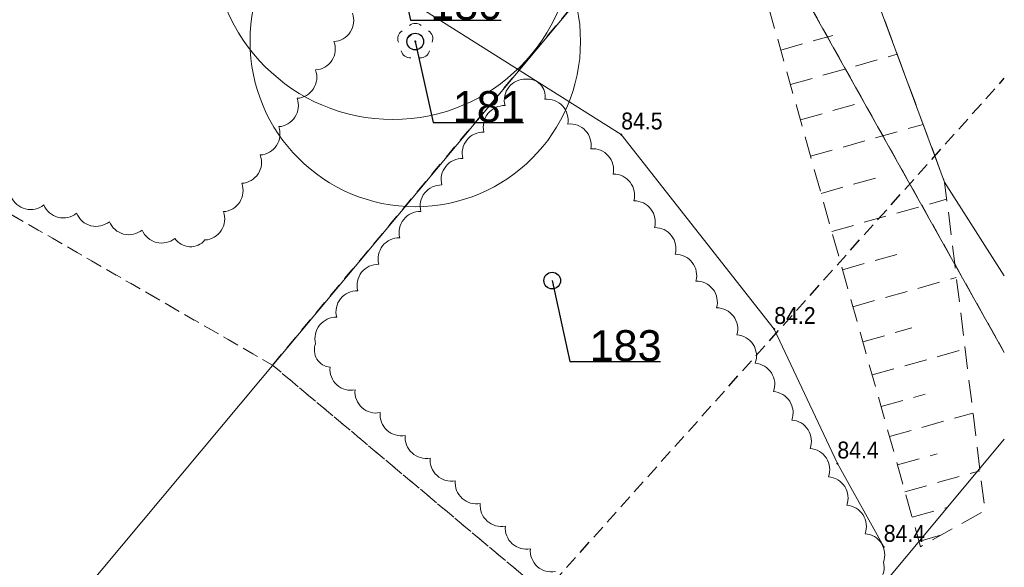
# Model space of a CAD drawing. Header units: metres. Extents: x 6540907 to 6541833, y 5893434 to 5894895.
# Tile 217 of 256: x 6541639 to 6541683, y 5894069 to 5894093. Entities that reach past the tile are written whole.
import ezdxf
from ezdxf import colors
from ezdxf.entities.mleader import LeaderData, LeaderLine
from ezdxf.enums import TextEntityAlignment as Align
from ezdxf.math import Vec2, Vec3

# ---------------------------------------------------------------- set-up
doc = ezdxf.new("R2010")
doc.units = ezdxf.units.M
doc.header["$MEASUREMENT"] = 0
for name, pattern in [('1.0_0.5', [1.5, 1, -0.5]), ('2', [0.8999999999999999, 0.6, -0.3]), ('219-500', [0, 0]), ('egug-500', [1, 0.5, -0.5])]:
    doc.linetypes.add(name, pattern=pattern)
doc.layers.get('0').update_dxf_attribs({"color": 2, "linetype": 'CONTINUOUS', "lineweight": 5})
for name, color, linetype, lineweight in [('218-kontur użytku gruntowego', 251, 'CONTINUOUS', 9), ('219-działka ewidencyjna', 152, 'CONTINUOUS', 18), ('drzewo liściaste', 251, 'CONTINUOUS', 9), ('Pieczątka na wyrysie', 251, 'CONTINUOUS', 9), ('pikieta naturalna', 251, 'CONTINUOUS', 9), ('pikieta naturalna-Atr2', 251, 'CONTINUOUS', 9), ('skarpa nieumocniona', 251, 'CONTINUOUS', 9), ('woda stojąca', 251, 'CONTINUOUS', 9), ('z_i_drzewa_liściste_korony', 66, 'CONTINUOUS', 20), ('z_i_drzewa_opis', 7, 'CONTINUOUS', 25), ('Zakres', 252, 'CONTINUOUS', 15)]:
    doc.layers.add(name, color=color, linetype=linetype, lineweight=lineweight)
doc.layers.add('z_i_masywy_grupy', color=7, linetype='CONTINUOUS', lineweight=13, true_color=0x7f926c)
doc.styles.add('Opisowy', font='arial.ttf')
doc.styles.get("Standard").update_dxf_attribs({"font": 'Arial', "width": 0.75})

# ---------------------------------------------------------------- blocks, each defined once
blk = doc.blocks.new('OP021')
at = {"linetype": 'Continuous', "lineweight": 13}
h = blk.add_hatch(color=0, dxfattribs=at)
edge = h.paths.add_edge_path()
edge.add_arc((0, 0), 0.05, 0, 360)
at = {"color": 0, "linetype": 'Continuous', "lineweight": 13}
for centre, start, end in [((-0.38, 0.124), 121.308, 202.548), ((0, 0.4), 49.272, 130.728), ((0.38, 0.124), 337.452, 58.692), ((-0.235, -0.324), 193.221, 274.871), ((0.235, -0.324), 265.129, 346.7789999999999)]:
    blk.add_arc(centre, 0.4, start, end, dxfattribs=at)
blk = doc.blocks.new('PW01')
at = {"linetype": 'Continuous', "lineweight": 13}
h = blk.add_hatch(color=0, dxfattribs=at)
edge = h.paths.add_edge_path()
edge.add_arc((0, 0), 0.045, 0, 360)
blk = doc.blocks.new('_None')
blk = doc.blocks.new('punkt')
h = blk.add_hatch()
h.set_pattern_fill('ANSI32', color=256, scale=0.2)
h.set_pattern_definition([(45, (-4781848.87, -5644337.08), (-1.347038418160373, 1.347038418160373), []), (45, (-4781847.971974, -5644337.08), (-1.347038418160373, 1.347038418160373), [])])
edge = h.paths.add_edge_path()
edge.add_arc((0, 0), 0.2429884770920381, 0, 360)
blk.add_circle((0, 0), 0.2429884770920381)

msp = doc.modelspace()

# ---------------------------------------------------------------- linework, layer by layer
at = {"layer": '218-kontur użytku gruntowego', "linetype": 'egug-500', "lineweight": 18, "flags": 128}
for points in [[(6541650.13, 5894077.757532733), (6541669.76, 5894101.247532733)], [(6541669.76, 5894101.247532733), (6541650.13, 5894077.757532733)], [(6541682.61, 5894078.319532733), (6541669.76, 5894101.247532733)], [(6541669.76, 5894101.247532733), (6541682.61, 5894078.319532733)], [(6541629.97, 5894089.377532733), (6541650.13, 5894077.757532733)], [(6541650.13, 5894077.757532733), (6541629.97, 5894089.377532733)], [(6541670.87, 5894060.357532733), (6541650.13, 5894077.757532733)], [(6541650.13, 5894077.757532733), (6541670.87, 5894060.357532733)]]:
    msp.add_lwpolyline(points, dxfattribs=at)
at = {"layer": '219-działka ewidencyjna', "linetype": '219-500', "lineweight": 18, "flags": 128}
for points in [[(6541669.76, 5894101.247532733), (6541592.49, 5894008.787532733)], [(6541682.61, 5894078.319532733), (6541669.76, 5894101.247532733)], [(6541682.61, 5894074.469532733), (6541672.01, 5894061.747532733)]]:
    msp.add_lwpolyline(points, dxfattribs=at)
at = {"layer": 'Pieczątka na wyrysie', "linetype": 'Continuous', "lineweight": 18, "flags": 128}
msp.add_lwpolyline([(6541654.6, 5894094.937532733), (6541665.61, 5894087.987532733), (6541672.4, 5894079.357532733), (6541675.2, 5894073.387532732), (6541677.26, 5894069.687532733)], dxfattribs=at)
at = {"layer": 'skarpa nieumocniona', "linetype": '1.0_0.5', "lineweight": 18, "flags": 128}
msp.add_lwpolyline([(6541664.14, 5894128.557532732), (6541665.04, 5894116.917532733), (6541670.01, 5894101.247532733), (6541678.89, 5894069.697532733), (6541681.75, 5894071.307532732), (6541680.41, 5894082.247532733), (6541679.96, 5894085.877532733)], close=True, dxfattribs=at)
for points in [[(6541672.69, 5894091.737532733), (6541675, 5894092.387532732)], [(6541673.12, 5894090.207532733), (6541677.86, 5894091.547532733)], [(6541673.56, 5894088.637532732), (6541675.99, 5894089.327532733)], [(6541674.01, 5894087.027532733), (6541679.01, 5894088.437532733)], [(6541674.48, 5894085.377532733), (6541677.04, 5894086.097532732)], [(6541674.95, 5894083.687532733), (6541680.05, 5894085.117532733)], [(6541675.43, 5894081.987532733), (6541677.85, 5894082.667532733)], [(6541675.89, 5894080.347532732), (6541680.48, 5894081.637532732)], [(6541676.33, 5894078.787532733), (6541678.51, 5894079.407532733)], [(6541676.75, 5894077.317532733), (6541680.87, 5894078.477532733)], [(6541677.14, 5894075.917532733), (6541679.1, 5894076.467532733)], [(6541677.51, 5894074.587532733), (6541681.22, 5894075.627532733)], [(6541677.87, 5894073.327532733), (6541679.63, 5894073.817532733)], [(6541678.2, 5894072.137532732), (6541681.53, 5894073.067532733)], [(6541678.52, 5894071.007532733), (6541680.1, 5894071.447532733)], [(6541678.82, 5894069.927532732), (6541679.79, 5894070.207532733)]]:
    msp.add_lwpolyline(points, dxfattribs=at)
at = {"layer": 'woda stojąca', "linetype": 'Continuous', "lineweight": 18, "flags": 128}
msp.add_lwpolyline([(6541367.34, 5894279.257532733), (6541389.88, 5894276.587532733), (6541402.75, 5894273.997532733), (6541409.99, 5894272.717532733), (6541446.46, 5894245.797532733), (6541481.8, 5894212.567532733), (6541502.15, 5894198.467532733), (6541553.78, 5894181.837532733), (6541585.51, 5894167.407532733), (6541602.96, 5894161.387532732), (6541638.54, 5894156.537532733), (6541655.67, 5894151.407532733), (6541664.14, 5894128.557532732), (6541679.96, 5894085.877532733), (6541682.61, 5894081.718532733)], dxfattribs=at)
at = {"layer": 'z_i_drzewa_liściste_korony', "linetype": 'Continuous'}
for centre, radius in [((6541655.47089545, 5894096.655123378), 8), ((6541656.47, 5894092.117532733), 7.333683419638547)]:
    msp.add_circle(centre, radius, dxfattribs=at)
at = {"layer": 'z_i_masywy_grupy', "linetype": 'Continuous'}
for points in [[(6541653.68, 5894093.367532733, -0.4999999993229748), (6541652.86218103, 5894092.110086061, -0.5000000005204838), (6541652.044362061, 5894090.852639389, -0.4999999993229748), (6541651.226543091, 5894089.595192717, -0.5000000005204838), (6541650.408724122, 5894088.337746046, -0.4999999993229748), (6541649.590905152, 5894087.080299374, -0.4999999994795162), (6541648.773086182, 5894085.822852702, -0.4999999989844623), (6541647.955267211, 5894084.56540603, -0.5000000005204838), (6541647.137448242, 5894083.307959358, -0.500000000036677), (6541645.801322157, 5894083.378460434, -0.5), (6541644.347919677, 5894083.749433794, -0.4999999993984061), (6541642.894517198, 5894084.120407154, -0.5), (6541641.441114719, 5894084.491380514, -0.4999999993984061), (6541639.98771224, 5894084.862353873, -0.5), (6541638.534309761, 5894085.233327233, -0.4999999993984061)], [(6541676.360078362, 5894067.869730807, 0.5), (6541677.243999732, 5894069.014897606, 0.4999999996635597), (6541676.431187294, 5894070.275586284, 0.4999999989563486), (6541675.618374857, 5894071.536274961, 0.4999999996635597), (6541674.80556242, 5894072.796963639, 0.4999999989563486), (6541673.992749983, 5894074.057652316, 0.5), (6541673.179937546, 5894075.318340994, 0.4999999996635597), (6541672.367125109, 5894076.579029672, 0.4999999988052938), (6541671.554312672, 5894077.83971835, 0.4999999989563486), (6541670.741500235, 5894079.100407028, 0.4999999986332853), (6541669.842200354, 5894080.299931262, 0.4999999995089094), (6541668.924392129, 5894081.486366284, 0.5000000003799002), (6541668.006583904, 5894082.672801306, 0.5000000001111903), (6541667.088775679, 5894083.859236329, 0.5000000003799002), (6541666.170967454, 5894085.045671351, 0.4999999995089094), (6541665.25315923, 5894086.232106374, 0.4999999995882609), (6541664.260051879, 5894087.354635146, 0.5), (6541663.238636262, 5894088.453138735, 0.5), (6541662.217220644, 5894089.551642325, 0.5), (6541661.38557276, 5894090.446056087, 0.5000000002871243), (6541660.451787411, 5894089.272154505, 0.5), (6541659.518002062, 5894088.098252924, 0.5000000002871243), (6541658.584216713, 5894086.924351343, 0.5000000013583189), (6541657.650431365, 5894085.750449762, 0.5000000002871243), (6541656.716646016, 5894084.576548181, 0.5), (6541655.782860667, 5894083.402646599, 0.5000000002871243), (6541654.849075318, 5894082.228745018, 0.5000000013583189), (6541653.91528997, 5894081.054843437, 0.5000000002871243), (6541652.981504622, 5894079.880941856, 0.5), (6541652.047719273, 5894078.707040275, 0.500000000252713), (6541652.686137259, 5894077.661270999, 0.5), (6541653.797680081, 5894076.654060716, 0.4999999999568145), (6541654.909222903, 5894075.646850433, 0.5000000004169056), (6541656.020765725, 5894074.639640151, 0.5000000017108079), (6541657.132308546, 5894073.632429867, 0.5000000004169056), (6541658.243851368, 5894072.625219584, 0.4999999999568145), (6541659.35539419, 5894071.618009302, 0.5000000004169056), (6541660.466937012, 5894070.610799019, 0.4999999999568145), (6541661.578479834, 5894069.603588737, 0.5000000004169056), (6541662.690022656, 5894068.596378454, 0.4999999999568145)]]:
    msp.add_lwpolyline(points, format="xyb", dxfattribs=at)
at = {"layer": 'Zakres', "linetype": '2', "lineweight": 25, "flags": 128}
msp.add_lwpolyline([(6540930.81, 5894138.997532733), (6540952.62, 5894104.357532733), (6541020.61, 5894149.897532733), (6541060.25, 5894156.887532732), (6541133.37, 5894078.637532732), (6541132.66, 5893993.647532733), (6541235.67, 5894032.197532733), (6541230.54, 5894073.887532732), (6541183.33, 5894098.857532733), (6541196.93, 5894167.597532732), (6541212.33, 5894173.367532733), (6541232.27, 5894180.687532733), (6541273.87, 5894169.587532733), (6541300.52, 5894171.387532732), (6541358.25, 5894159.197532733), (6541525.85, 5894067.407532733), (6541649.47, 5894053.447532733), (6541682.61, 5894090.485532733)], dxfattribs=at)

# ---------------------------------------------------------------- block references
at = {"layer": 'drzewo liściaste', "linetype": 'Continuous', "lineweight": 18}
msp.add_blockref('OP021', (6541656.47, 5894092.117532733), dxfattribs=at)
msp.add_blockref('OP021', (6541656.47, 5894092.117532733), dxfattribs=at)
msp.add_blockref('OP021', (6541656.47, 5894092.117532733), dxfattribs=at)
at = {"layer": 'pikieta naturalna', "linetype": 'Continuous', "lineweight": 13}
for p in [(6541665.61, 5894087.987532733), (6541672.4, 5894079.357532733), (6541675.2, 5894073.387532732), (6541677.26, 5894069.687532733)]:
    msp.add_blockref('PW01', p, dxfattribs=at)
at = {"layer": 'z_i_drzewa_opis', "ltscale": 0.01, "xscale": 1.520278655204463, "yscale": 1.520278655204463, "zscale": 1.520278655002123}
for p in [(6541656.47089545, 5894092.115123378), (6541662.545683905, 5894081.506376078)]:
    msp.add_blockref('punkt', p, dxfattribs=at)

# ---------------------------------------------------------------- texts
at = {"layer": 'pikieta naturalna-Atr2', "width": 0.9}
for s, p in [('84.5', (6541665.61, 5894087.987532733)), ('84.2', (6541672.4, 5894079.357532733)), ('84.4', (6541675.2, 5894073.387532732)), ('84.4', (6541677.26, 5894069.687532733))]:
    msp.add_text(s, height=0.75, dxfattribs=at).set_placement(p, align=Align.BOTTOM_LEFT)

# ---------------------------------------------------------------- leaders
at = {"layer": 'z_i_drzewa_opis', "ltscale": 0.01}
ml = msp.add_multileader_mtext('Standard', dxfattribs=at)
ml.set_content('180', color=256, style='Opisowy')
ml.set_leader_properties()
ml.set_arrow_properties(name='NONE')
ml.build(insert=Vec2(0, 0))
ml.multileader.update_dxf_attribs({"has_dogleg": 0, "text_left_attachment_type": 6, "text_right_attachment_type": 5, "text_top_attachment_type": 0, "text_bottom_attachment_type": 0, "dogleg_length": 1.91433062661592, "arrow_head_size": 7.005444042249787})
ctx = ml.context
ctx.base_point, ctx.char_height, ctx.arrow_head_size, ctx.landing_gap_size, ctx.plane_origin, ctx.plane_x_axis, ctx.plane_y_axis = Vec3(6541656.259553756, 5894093.062721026), 1.368250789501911, 7.005444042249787, 0.8756805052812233, Vec3(6541648.888434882, 5894088.678657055), Vec3(1, -1.49998432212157e-15), Vec3(1.49998432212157e-15, 1)
ctx.left_attachment, ctx.right_attachment, ctx.attachment_type = 6, 5, 2
notes = []
notes.append((ctx, [(1, (1, 1, 0), (6541653.218996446, 5894093.062721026), (1, -1.49998432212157e-15), 3.040557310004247, [(0, [(6541655.47089545, 5894096.655123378), (6541656.259553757, 5894093.062721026), (6541656.259553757, 5894093.062721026), (6541656.259553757, 5894093.062721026), (6541656.259553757, 5894093.062721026), (6541656.259553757, 5894093.062721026), (6541656.259553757, 5894093.062721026), (6541656.259553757, 5894093.062721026), (6541656.259553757, 5894093.062721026), (6541656.259553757, 5894093.062721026), (6541656.259553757, 5894093.062721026), (6541656.259553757, 5894093.062721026), (6541656.259553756, 5894093.062721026), (6541656.259553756, 5894093.062721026), (6541656.259553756, 5894093.062721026), (6541656.259553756, 5894093.062721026), (6541656.259553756, 5894093.062721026), (6541656.259553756, 5894093.062721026), (6541656.259553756, 5894093.062721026), (6541656.259553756, 5894093.062721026), (6541656.259553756, 5894093.062721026), (6541656.259553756, 5894093.062721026), (6541656.259553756, 5894093.062721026), (6541656.259553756, 5894093.062721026), (6541656.259553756, 5894093.062721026), (6541656.259553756, 5894093.062721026), (6541656.259553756, 5894093.062721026), (6541656.259553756, 5894093.062721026), (6541656.259553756, 5894093.062721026), (6541656.259553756, 5894093.062721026), (6541656.259553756, 5894093.062721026), (6541656.259553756, 5894093.062721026), (6541656.259553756, 5894093.062721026), (6541656.259553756, 5894093.062721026), (6541656.259553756, 5894093.062721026), (6541656.259553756, 5894093.062721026), (6541656.259553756, 5894093.062721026), (6541656.259553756, 5894093.062721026), (6541656.259553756, 5894093.062721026), (6541656.259553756, 5894093.062721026), (6541656.259553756, 5894093.062721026), (6541656.259553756, 5894093.062721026), (6541656.259553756, 5894093.062721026), (6541656.259553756, 5894093.062721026), (6541656.259553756, 5894093.062721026), (6541656.259553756, 5894093.062721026), (6541656.259553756, 5894093.062721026), (6541656.259553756, 5894093.062721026), (6541656.259553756, 5894093.062721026), (6541656.259553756, 5894093.062721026), (6541656.259553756, 5894093.062721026), (6541656.259553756, 5894093.062721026), (6541656.259553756, 5894093.062721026), (6541656.259553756, 5894093.062721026), (6541656.259553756, 5894093.062721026), (6541656.259553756, 5894093.062721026), (6541656.259553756, 5894093.062721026), (6541656.259553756, 5894093.062721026), (6541656.259553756, 5894093.062721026), (6541656.259553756, 5894093.062721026), (6541656.259553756, 5894093.062721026), (6541656.259553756, 5894093.062721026), (6541656.259553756, 5894093.062721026), (6541656.259553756, 5894093.062721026), (6541656.259553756, 5894093.062721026), (6541656.259553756, 5894093.062721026), (6541656.259553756, 5894093.062721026), (6541656.259553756, 5894093.062721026), (6541656.259553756, 5894093.062721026), (6541656.259553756, 5894093.062721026), (6541656.259553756, 5894093.062721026), (6541656.259553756, 5894093.062721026), (6541656.259553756, 5894093.062721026), (6541656.259553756, 5894093.062721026), (6541656.259553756, 5894093.062721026), (6541656.259553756, 5894093.062721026), (6541656.259553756, 5894093.062721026), (6541656.259553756, 5894093.062721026), (6541656.259553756, 5894093.062721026), (6541656.259553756, 5894093.062721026), (6541656.259553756, 5894093.062721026), (6541656.259553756, 5894093.062721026), (6541656.259553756, 5894093.062721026), (6541656.259553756, 5894093.062721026), (6541656.259553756, 5894093.062721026), (6541656.259553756, 5894093.062721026), (6541656.259553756, 5894093.062721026), (6541656.259553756, 5894093.062721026), (6541656.259553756, 5894093.062721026), (6541656.259553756, 5894093.062721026), (6541656.259553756, 5894093.062721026), (6541656.259553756, 5894093.062721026), (6541656.259553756, 5894093.062721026), (6541656.259553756, 5894093.062721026), (6541656.259553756, 5894093.062721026), (6541656.259553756, 5894093.062721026), (6541656.259553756, 5894093.062721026), (6541656.259553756, 5894093.062721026), (6541656.259553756, 5894093.062721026), (6541656.259553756, 5894093.062721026), (6541656.259553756, 5894093.062721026), (6541656.259553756, 5894093.062721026), (6541656.259553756, 5894093.062721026), (6541656.259553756, 5894093.062721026), (6541656.259553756, 5894093.062721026), (6541656.259553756, 5894093.062721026), (6541656.259553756, 5894093.062721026), (6541656.259553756, 5894093.062721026), (6541656.259553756, 5894093.062721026), (6541656.259553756, 5894093.062721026), (6541656.259553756, 5894093.062721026), (6541656.259553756, 5894093.062721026), (6541656.259553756, 5894093.062721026), (6541656.259553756, 5894093.062721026), (6541656.259553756, 5894093.062721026), (6541656.259553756, 5894093.062721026), (6541656.259553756, 5894093.062721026), (6541656.259553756, 5894093.062721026), (6541656.259553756, 5894093.062721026), (6541656.259553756, 5894093.062721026), (6541656.259553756, 5894093.062721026), (6541656.259553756, 5894093.062721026), (6541656.259553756, 5894093.062721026), (6541656.259553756, 5894093.062721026), (6541656.259553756, 5894093.062721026), (6541656.259553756, 5894093.062721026), (6541656.259553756, 5894093.062721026), (6541656.259553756, 5894093.062721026), (6541656.259553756, 5894093.062721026), (6541656.259553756, 5894093.062721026)], 256, [])])]))
ctx.mtext.insert, ctx.mtext.text_direction, ctx.mtext.rotation, ctx.mtext.flow_direction = Vec3(6541657.135234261, 5894094.454304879), Vec3(1, -1.49998432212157e-15), -1.49998432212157e-15, 5
at = {"layer": 'z_i_drzewa_opis'}
ml = msp.add_multileader_mtext('Standard', dxfattribs=at)
ml.set_content('181', color=256, style='Opisowy')
ml.set_leader_properties()
ml.set_arrow_properties(name='NONE')
ml.build(insert=Vec2(0, 0))
ml.multileader.update_dxf_attribs({"has_dogleg": 0, "text_left_attachment_type": 6, "text_right_attachment_type": 5, "text_top_attachment_type": 0, "text_bottom_attachment_type": 0, "dogleg_length": 1.91433062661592, "arrow_head_size": 7.005444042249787})
ctx = ml.context
ctx.base_point, ctx.char_height, ctx.arrow_head_size, ctx.landing_gap_size, ctx.plane_origin, ctx.plane_x_axis, ctx.plane_y_axis = Vec3(6541657.259553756, 5894088.522721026), 1.368250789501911, 7.005444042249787, 0.8756805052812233, Vec3(6541649.888434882, 5894084.138657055), Vec3(1, -1.49998432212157e-15), Vec3(1.49998432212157e-15, 1)
ctx.left_attachment, ctx.right_attachment, ctx.attachment_type = 6, 5, 2
notes.append((ctx, [(1, (1, 1, 0), (6541654.218996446, 5894088.522721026), (1, -1.49998432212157e-15), 3.040557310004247, [(0, [(6541656.47089545, 5894092.115123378), (6541657.259553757, 5894088.522721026), (6541657.259553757, 5894088.522721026), (6541657.259553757, 5894088.522721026), (6541657.259553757, 5894088.522721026), (6541657.259553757, 5894088.522721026), (6541657.259553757, 5894088.522721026), (6541657.259553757, 5894088.522721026), (6541657.259553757, 5894088.522721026), (6541657.259553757, 5894088.522721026), (6541657.259553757, 5894088.522721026), (6541657.259553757, 5894088.522721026), (6541657.259553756, 5894088.522721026), (6541657.259553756, 5894088.522721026), (6541657.259553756, 5894088.522721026), (6541657.259553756, 5894088.522721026), (6541657.259553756, 5894088.522721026), (6541657.259553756, 5894088.522721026), (6541657.259553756, 5894088.522721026), (6541657.259553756, 5894088.522721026), (6541657.259553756, 5894088.522721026), (6541657.259553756, 5894088.522721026), (6541657.259553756, 5894088.522721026), (6541657.259553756, 5894088.522721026), (6541657.259553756, 5894088.522721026), (6541657.259553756, 5894088.522721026), (6541657.259553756, 5894088.522721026), (6541657.259553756, 5894088.522721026), (6541657.259553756, 5894088.522721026), (6541657.259553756, 5894088.522721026), (6541657.259553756, 5894088.522721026), (6541657.259553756, 5894088.522721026), (6541657.259553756, 5894088.522721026), (6541657.259553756, 5894088.522721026), (6541657.259553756, 5894088.522721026), (6541657.259553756, 5894088.522721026), (6541657.259553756, 5894088.522721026), (6541657.259553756, 5894088.522721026), (6541657.259553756, 5894088.522721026), (6541657.259553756, 5894088.522721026), (6541657.259553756, 5894088.522721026), (6541657.259553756, 5894088.522721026), (6541657.259553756, 5894088.522721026), (6541657.259553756, 5894088.522721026), (6541657.259553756, 5894088.522721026), (6541657.259553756, 5894088.522721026), (6541657.259553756, 5894088.522721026), (6541657.259553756, 5894088.522721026), (6541657.259553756, 5894088.522721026), (6541657.259553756, 5894088.522721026), (6541657.259553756, 5894088.522721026), (6541657.259553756, 5894088.522721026), (6541657.259553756, 5894088.522721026), (6541657.259553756, 5894088.522721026), (6541657.259553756, 5894088.522721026), (6541657.259553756, 5894088.522721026), (6541657.259553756, 5894088.522721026), (6541657.259553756, 5894088.522721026), (6541657.259553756, 5894088.522721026), (6541657.259553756, 5894088.522721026), (6541657.259553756, 5894088.522721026), (6541657.259553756, 5894088.522721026), (6541657.259553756, 5894088.522721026), (6541657.259553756, 5894088.522721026), (6541657.259553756, 5894088.522721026), (6541657.259553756, 5894088.522721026), (6541657.259553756, 5894088.522721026), (6541657.259553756, 5894088.522721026), (6541657.259553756, 5894088.522721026), (6541657.259553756, 5894088.522721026), (6541657.259553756, 5894088.522721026), (6541657.259553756, 5894088.522721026), (6541657.259553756, 5894088.522721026), (6541657.259553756, 5894088.522721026), (6541657.259553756, 5894088.522721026), (6541657.259553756, 5894088.522721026), (6541657.259553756, 5894088.522721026), (6541657.259553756, 5894088.522721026), (6541657.259553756, 5894088.522721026), (6541657.259553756, 5894088.522721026), (6541657.259553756, 5894088.522721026), (6541657.259553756, 5894088.522721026), (6541657.259553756, 5894088.522721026), (6541657.259553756, 5894088.522721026), (6541657.259553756, 5894088.522721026), (6541657.259553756, 5894088.522721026), (6541657.259553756, 5894088.522721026), (6541657.259553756, 5894088.522721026), (6541657.259553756, 5894088.522721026), (6541657.259553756, 5894088.522721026), (6541657.259553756, 5894088.522721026), (6541657.259553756, 5894088.522721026), (6541657.259553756, 5894088.522721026), (6541657.259553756, 5894088.522721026), (6541657.259553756, 5894088.522721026), (6541657.259553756, 5894088.522721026), (6541657.259553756, 5894088.522721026), (6541657.259553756, 5894088.522721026), (6541657.259553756, 5894088.522721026), (6541657.259553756, 5894088.522721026), (6541657.259553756, 5894088.522721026), (6541657.259553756, 5894088.522721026), (6541657.259553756, 5894088.522721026), (6541657.259553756, 5894088.522721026), (6541657.259553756, 5894088.522721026), (6541657.259553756, 5894088.522721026), (6541657.259553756, 5894088.522721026), (6541657.259553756, 5894088.522721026), (6541657.259553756, 5894088.522721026), (6541657.259553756, 5894088.522721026), (6541657.259553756, 5894088.522721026), (6541657.259553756, 5894088.522721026), (6541657.259553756, 5894088.522721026), (6541657.259553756, 5894088.522721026), (6541657.259553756, 5894088.522721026), (6541657.259553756, 5894088.522721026), (6541657.259553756, 5894088.522721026), (6541657.259553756, 5894088.522721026), (6541657.259553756, 5894088.522721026), (6541657.259553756, 5894088.522721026), (6541657.259553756, 5894088.522721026), (6541657.259553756, 5894088.522721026), (6541657.259553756, 5894088.522721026), (6541657.259553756, 5894088.522721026), (6541657.259553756, 5894088.522721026), (6541657.259553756, 5894088.522721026), (6541657.259553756, 5894088.522721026), (6541657.259553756, 5894088.522721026), (6541657.259553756, 5894088.522721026), (6541657.259553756, 5894088.522721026)], 256, [])])]))
ctx.mtext.insert, ctx.mtext.text_direction, ctx.mtext.rotation, ctx.mtext.flow_direction = Vec3(6541658.135234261, 5894089.914304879), Vec3(1, -1.49998432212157e-15), -1.49998432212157e-15, 5
ml = msp.add_multileader_mtext('Standard', dxfattribs=at)
ml.set_content('183', color=256, style='Opisowy')
ml.set_leader_properties()
ml.set_arrow_properties(name='NONE')
ml.build(insert=Vec2(0, 0))
ml.multileader.update_dxf_attribs({"has_dogleg": 0, "text_left_attachment_type": 6, "text_right_attachment_type": 5, "text_top_attachment_type": 0, "text_bottom_attachment_type": 0, "dogleg_length": 1.91433062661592, "arrow_head_size": 7.005444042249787})
ctx = ml.context
ctx.base_point, ctx.char_height, ctx.arrow_head_size, ctx.landing_gap_size, ctx.plane_origin, ctx.plane_x_axis, ctx.plane_y_axis = Vec3(6541663.334342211, 5894077.913973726), 1.368250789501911, 7.005444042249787, 0.8756805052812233, Vec3(6541655.963223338, 5894073.529909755), Vec3(1, -1.49998432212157e-15), Vec3(1.49998432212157e-15, 1)
ctx.left_attachment, ctx.right_attachment, ctx.attachment_type = 6, 5, 2
notes.append((ctx, [(1, (1, 1, 0), (6541660.293784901, 5894077.913973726), (1, -1.49998432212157e-15), 3.040557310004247, [(0, [(6541662.545683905, 5894081.506376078), (6541663.334342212, 5894077.913973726), (6541663.334342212, 5894077.913973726), (6541663.334342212, 5894077.913973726), (6541663.334342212, 5894077.913973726), (6541663.334342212, 5894077.913973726), (6541663.334342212, 5894077.913973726), (6541663.334342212, 5894077.913973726), (6541663.334342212, 5894077.913973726), (6541663.334342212, 5894077.913973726), (6541663.334342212, 5894077.913973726), (6541663.334342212, 5894077.913973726), (6541663.334342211, 5894077.913973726), (6541663.334342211, 5894077.913973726), (6541663.334342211, 5894077.913973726), (6541663.334342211, 5894077.913973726), (6541663.334342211, 5894077.913973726), (6541663.334342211, 5894077.913973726), (6541663.334342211, 5894077.913973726), (6541663.334342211, 5894077.913973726), (6541663.334342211, 5894077.913973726), (6541663.334342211, 5894077.913973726), (6541663.334342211, 5894077.913973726), (6541663.334342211, 5894077.913973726), (6541663.334342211, 5894077.913973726), (6541663.334342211, 5894077.913973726), (6541663.334342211, 5894077.913973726), (6541663.334342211, 5894077.913973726), (6541663.334342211, 5894077.913973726), (6541663.334342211, 5894077.913973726), (6541663.334342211, 5894077.913973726), (6541663.334342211, 5894077.913973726), (6541663.334342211, 5894077.913973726), (6541663.334342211, 5894077.913973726), (6541663.334342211, 5894077.913973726), (6541663.334342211, 5894077.913973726), (6541663.334342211, 5894077.913973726), (6541663.334342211, 5894077.913973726), (6541663.334342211, 5894077.913973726), (6541663.334342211, 5894077.913973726), (6541663.334342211, 5894077.913973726), (6541663.334342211, 5894077.913973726), (6541663.334342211, 5894077.913973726), (6541663.334342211, 5894077.913973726), (6541663.334342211, 5894077.913973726), (6541663.334342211, 5894077.913973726), (6541663.334342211, 5894077.913973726), (6541663.334342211, 5894077.913973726), (6541663.334342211, 5894077.913973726), (6541663.334342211, 5894077.913973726), (6541663.334342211, 5894077.913973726), (6541663.334342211, 5894077.913973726), (6541663.334342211, 5894077.913973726), (6541663.334342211, 5894077.913973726), (6541663.334342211, 5894077.913973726), (6541663.334342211, 5894077.913973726), (6541663.334342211, 5894077.913973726), (6541663.334342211, 5894077.913973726), (6541663.334342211, 5894077.913973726), (6541663.334342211, 5894077.913973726), (6541663.334342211, 5894077.913973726), (6541663.334342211, 5894077.913973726), (6541663.334342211, 5894077.913973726), (6541663.334342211, 5894077.913973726), (6541663.334342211, 5894077.913973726), (6541663.334342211, 5894077.913973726), (6541663.334342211, 5894077.913973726), (6541663.334342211, 5894077.913973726), (6541663.334342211, 5894077.913973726), (6541663.334342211, 5894077.913973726), (6541663.334342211, 5894077.913973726), (6541663.334342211, 5894077.913973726), (6541663.334342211, 5894077.913973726), (6541663.334342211, 5894077.913973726), (6541663.334342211, 5894077.913973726), (6541663.334342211, 5894077.913973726), (6541663.334342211, 5894077.913973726), (6541663.334342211, 5894077.913973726), (6541663.334342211, 5894077.913973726), (6541663.334342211, 5894077.913973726), (6541663.334342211, 5894077.913973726), (6541663.334342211, 5894077.913973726), (6541663.334342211, 5894077.913973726), (6541663.334342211, 5894077.913973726), (6541663.334342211, 5894077.913973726), (6541663.334342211, 5894077.913973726), (6541663.334342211, 5894077.913973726), (6541663.334342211, 5894077.913973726), (6541663.334342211, 5894077.913973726), (6541663.334342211, 5894077.913973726), (6541663.334342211, 5894077.913973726), (6541663.334342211, 5894077.913973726), (6541663.334342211, 5894077.913973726), (6541663.334342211, 5894077.913973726), (6541663.334342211, 5894077.913973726), (6541663.334342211, 5894077.913973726), (6541663.334342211, 5894077.913973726), (6541663.334342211, 5894077.913973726), (6541663.334342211, 5894077.913973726), (6541663.334342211, 5894077.913973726), (6541663.334342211, 5894077.913973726), (6541663.334342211, 5894077.913973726), (6541663.334342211, 5894077.913973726), (6541663.334342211, 5894077.913973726), (6541663.334342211, 5894077.913973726), (6541663.334342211, 5894077.913973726), (6541663.334342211, 5894077.913973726), (6541663.334342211, 5894077.913973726), (6541663.334342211, 5894077.913973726), (6541663.334342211, 5894077.913973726), (6541663.334342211, 5894077.913973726), (6541663.334342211, 5894077.913973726), (6541663.334342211, 5894077.913973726), (6541663.334342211, 5894077.913973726), (6541663.334342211, 5894077.913973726), (6541663.334342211, 5894077.913973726), (6541663.334342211, 5894077.913973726), (6541663.334342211, 5894077.913973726), (6541663.334342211, 5894077.913973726), (6541663.334342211, 5894077.913973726), (6541663.334342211, 5894077.913973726), (6541663.334342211, 5894077.913973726), (6541663.334342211, 5894077.913973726), (6541663.334342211, 5894077.913973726), (6541663.334342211, 5894077.913973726), (6541663.334342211, 5894077.913973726), (6541663.334342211, 5894077.913973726), (6541663.334342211, 5894077.913973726), (6541663.334342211, 5894077.913973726), (6541663.334342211, 5894077.913973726)], 256, [])])]))
ctx.mtext.insert, ctx.mtext.text_direction, ctx.mtext.rotation, ctx.mtext.flow_direction = Vec3(6541664.210022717, 5894079.306490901), Vec3(1, -1.49998432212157e-15), -1.49998432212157e-15, 5
for ctx, leaders in notes:
    for number, flags, end, landing, length, lines in leaders:
        leader = LeaderData()
        leader.index, (leader.has_last_leader_line, leader.has_dogleg_vector, leader.attachment_direction) = number, flags
        leader.last_leader_point, leader.dogleg_vector, leader.dogleg_length = Vec3(end), Vec3(landing), length
        for number, points, colour, breaks in lines:
            line = LeaderLine()
            line.index, line.vertices, line.color, line.breaks = number, Vec3.list(points), colors.encode_raw_color(colour), breaks
            leader.lines.append(line)
        ctx.leaders.append(leader)

doc.saveas('drawing.dxf')
